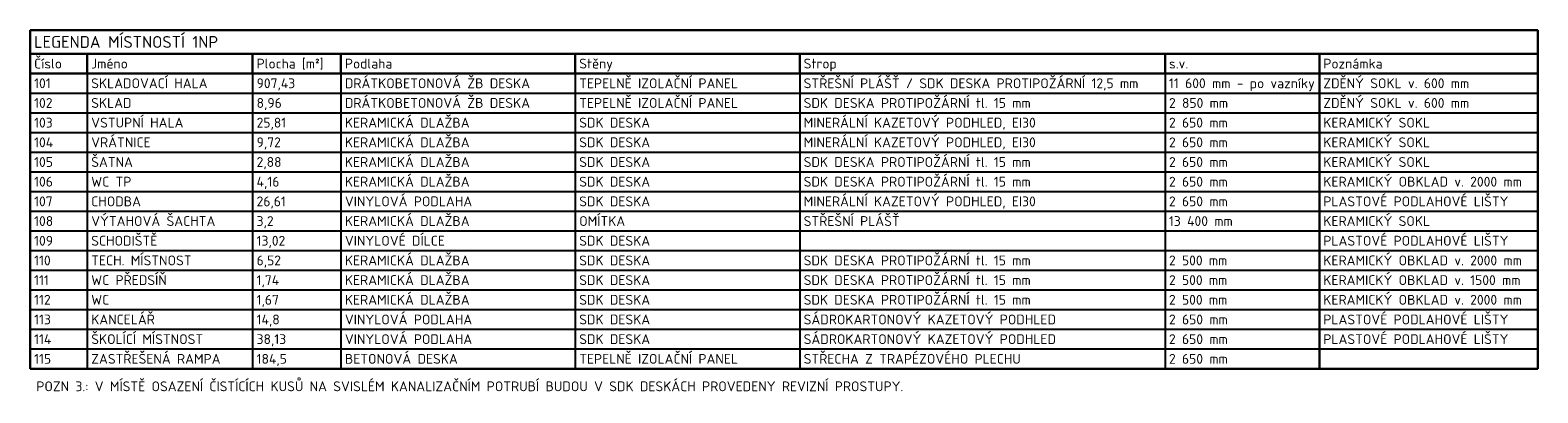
# Model space of a CAD drawing. Header units: millimetres. Extents: x -118752 to 407724, y -73278 to 155058.
# Tile 131 of 256: x 27787 to 46930, y 73040 to 77647. Entities that reach past the tile are written whole.
import ezdxf

# ---------------------------------------------------------------- set-up
doc = ezdxf.new("R2010")
doc.units = ezdxf.units.MM
doc.header["$LTSCALE"] = 10
doc.layers.add('CKTABULKY', color=7, linetype='Continuous', lineweight=25)
doc.layers.add('CKTEXTY_MALE', color=3, linetype='Continuous', lineweight=18)
doc.styles.get("Standard").update_dxf_attribs({"font": 'isocpeur.ttf'})
doc.styles.add('TABULKY', font='isocpeur.ttf')

msp = doc.modelspace()

# ---------------------------------------------------------------- linework, layer by layer
at = {"layer": 'CKTABULKY', "lineweight": 30}
for p, q in [((27787.184, 77647.023), (46929.884, 77647.023)), ((27787.184, 77647.023), (27787.184, 77347.023)), ((46929.884, 77647.023), (46929.884, 77347.023)), ((27787.184, 77347.023), (27787.184, 77097.023)), ((27787.184, 77347.023), (28512.184, 77347.023)), ((28512.184, 77347.023), (30612.184, 77347.023)), ((28512.184, 77347.023), (28512.184, 77097.023)), ((30612.184, 77347.023), (31733.079, 77347.023)), ((30612.184, 77347.023), (30612.184, 77097.023)), ((31733.079, 77347.023), (34708.079, 77347.023)), ((31733.079, 77347.023), (31733.079, 77097.023)), ((34708.079, 77347.023), (37558.079, 77347.023)), ((34708.079, 77347.023), (34708.079, 77097.023)), ((37558.079, 77347.023), (42196.348, 77347.023)), ((37558.079, 77347.023), (37558.079, 77097.023)), ((42196.348, 77347.023), (46929.884, 77347.023)), ((42196.348, 77347.023), (42196.348, 77097.023)), ((44155.905, 77347.023), (44155.905, 77097.023)), ((46929.884, 77347.023), (46929.884, 77097.023)), ((27787.184, 77097.023), (27787.184, 73347.023)), ((27787.184, 77097.023), (28512.184, 77097.023)), ((28512.184, 77097.023), (30612.184, 77097.023)), ((30612.184, 77097.023), (31733.079, 77097.023)), ((31733.079, 77097.023), (34708.079, 77097.023)), ((34708.079, 77097.023), (37558.079, 77097.023)), ((37558.079, 77097.023), (42196.348, 77097.023)), ((42196.348, 77097.023), (46929.884, 77097.023)), ((44155.905, 77097.023), (44155.905, 73347.023)), ((46929.884, 77097.023), (46929.884, 73347.023)), ((27787.184, 73347.023), (28512.184, 73347.023)), ((28512.184, 73347.023), (30612.184, 73347.023)), ((30612.184, 73347.023), (31733.079, 73347.023)), ((31733.079, 73347.023), (34708.079, 73347.023)), ((34708.079, 73347.023), (37558.079, 73347.023)), ((37558.079, 73347.023), (42196.348, 73347.023)), ((42196.348, 73347.023), (46929.884, 73347.023))]:
    msp.add_line(p, q, dxfattribs=at)
at = {"layer": 'CKTABULKY'}
for p, q in [((28512.184, 77097.023), (28512.184, 73347.023)), ((30612.184, 77097.023), (30612.184, 73347.023)), ((31733.079, 77097.023), (31733.079, 73347.023)), ((34708.079, 77097.023), (34708.079, 73347.023)), ((37558.079, 77097.023), (37558.079, 73347.023)), ((42196.348, 77097.023), (42196.348, 73347.023)), ((27787.184, 76847.023), (28512.184, 76847.023)), ((28512.184, 76847.023), (30612.184, 76847.023)), ((30612.184, 76847.023), (31733.079, 76847.023)), ((31733.079, 76847.023), (34708.079, 76847.023)), ((34708.079, 76847.023), (37558.079, 76847.023)), ((37558.079, 76847.023), (42196.348, 76847.023)), ((42196.348, 76847.023), (46929.884, 76847.023)), ((27787.184, 76597.023), (28512.184, 76597.023)), ((28512.184, 76597.023), (30612.184, 76597.023)), ((30612.184, 76597.023), (31733.079, 76597.023)), ((31733.079, 76597.023), (34708.079, 76597.023)), ((34708.079, 76597.023), (37558.079, 76597.023)), ((37558.079, 76597.023), (42196.348, 76597.023)), ((42196.348, 76597.023), (46929.884, 76597.023)), ((27787.184, 76347.023), (28512.184, 76347.023)), ((28512.184, 76347.023), (30612.184, 76347.023)), ((30612.184, 76347.023), (31733.079, 76347.023)), ((31733.079, 76347.023), (34708.079, 76347.023)), ((34708.079, 76347.023), (37558.079, 76347.023)), ((37558.079, 76347.023), (42196.348, 76347.023)), ((42196.348, 76347.023), (46929.884, 76347.023)), ((27787.184, 76097.023), (28512.184, 76097.023)), ((28512.184, 76097.023), (30612.184, 76097.023)), ((30612.184, 76097.023), (31733.079, 76097.023)), ((31733.079, 76097.023), (34708.079, 76097.023)), ((34708.079, 76097.023), (37558.079, 76097.023)), ((37558.079, 76097.023), (42196.348, 76097.023)), ((42196.348, 76097.023), (46929.884, 76097.023)), ((27787.184, 75847.023), (28512.184, 75847.023)), ((28512.184, 75847.023), (30612.184, 75847.023)), ((30612.184, 75847.023), (31733.079, 75847.023)), ((31733.079, 75847.023), (34708.079, 75847.023)), ((34708.079, 75847.023), (37558.079, 75847.023)), ((37558.079, 75847.023), (42196.348, 75847.023)), ((42196.348, 75847.023), (46929.884, 75847.023)), ((27787.184, 75597.023), (28512.184, 75597.023)), ((28512.184, 75597.023), (30612.184, 75597.023)), ((30612.184, 75597.023), (31733.079, 75597.023)), ((31733.079, 75597.023), (34708.079, 75597.023)), ((34708.079, 75597.023), (37558.079, 75597.023)), ((37558.079, 75597.023), (42196.348, 75597.023)), ((42196.348, 75597.023), (46929.884, 75597.023)), ((27787.184, 75347.023), (28512.184, 75347.023)), ((28512.184, 75347.023), (30612.184, 75347.023)), ((30612.184, 75347.023), (31733.079, 75347.023)), ((31733.079, 75347.023), (34708.079, 75347.023)), ((34708.079, 75347.023), (37558.079, 75347.023)), ((37558.079, 75347.023), (42196.348, 75347.023)), ((42196.348, 75347.023), (46929.884, 75347.023)), ((27787.184, 75097.023), (28512.184, 75097.023)), ((28512.184, 75097.023), (30612.184, 75097.023)), ((30612.184, 75097.023), (31733.079, 75097.023)), ((31733.079, 75097.023), (34708.079, 75097.023)), ((34708.079, 75097.023), (37558.079, 75097.023)), ((37558.079, 75097.023), (42196.348, 75097.023)), ((42196.348, 75097.023), (46929.884, 75097.023)), ((27787.184, 74847.023), (28512.184, 74847.023)), ((28512.184, 74847.023), (30612.184, 74847.023)), ((30612.184, 74847.023), (31733.079, 74847.023)), ((31733.079, 74847.023), (34708.079, 74847.023)), ((34708.079, 74847.023), (37558.079, 74847.023)), ((37558.079, 74847.023), (42196.348, 74847.023)), ((42196.348, 74847.023), (46929.884, 74847.023)), ((27787.184, 74597.023), (28512.184, 74597.023)), ((28512.184, 74597.023), (30612.184, 74597.023)), ((30612.184, 74597.023), (31733.079, 74597.023)), ((31733.079, 74597.023), (34708.079, 74597.023)), ((34708.079, 74597.023), (37558.079, 74597.023)), ((37558.079, 74597.023), (42196.348, 74597.023)), ((42196.348, 74597.023), (46929.884, 74597.023)), ((27787.184, 74347.023), (28512.184, 74347.023)), ((28512.184, 74347.023), (30612.184, 74347.023)), ((30612.184, 74347.023), (31733.079, 74347.023)), ((31733.079, 74347.023), (34708.079, 74347.023)), ((34708.079, 74347.023), (37558.079, 74347.023)), ((37558.079, 74347.023), (42196.348, 74347.023)), ((42196.348, 74347.023), (46929.884, 74347.023)), ((27787.184, 74097.023), (28512.184, 74097.023)), ((28512.184, 74097.023), (30612.184, 74097.023)), ((30612.184, 74097.023), (31733.079, 74097.023)), ((31733.079, 74097.023), (34708.079, 74097.023)), ((34708.079, 74097.023), (37558.079, 74097.023)), ((37558.079, 74097.023), (42196.348, 74097.023)), ((42196.348, 74097.023), (46929.884, 74097.023)), ((27787.184, 73847.023), (28512.184, 73847.023)), ((28512.184, 73847.023), (30612.184, 73847.023)), ((30612.184, 73847.023), (31733.079, 73847.023)), ((31733.079, 73847.023), (34708.079, 73847.023)), ((34708.079, 73847.023), (37558.079, 73847.023)), ((37558.079, 73847.023), (42196.348, 73847.023)), ((42196.348, 73847.023), (46929.884, 73847.023)), ((27787.184, 73597.023), (28512.184, 73597.023)), ((28512.184, 73597.023), (30612.184, 73597.023)), ((30612.184, 73597.023), (31733.079, 73597.023)), ((31733.079, 73597.023), (34708.079, 73597.023)), ((34708.079, 73597.023), (37558.079, 73597.023)), ((37558.079, 73597.023), (42196.348, 73597.023)), ((42196.348, 73597.023), (46929.884, 73597.023))]:
    msp.add_line(p, q, dxfattribs=at)

# ---------------------------------------------------------------- texts
at = {"layer": 'CKTABULKY', "color": 6, "style": 'TABULKY'}
msp.add_text('LEGENDA MÍSTNOSTÍ 1NP', height=150, dxfattribs=at).set_placement((27837.184, 77422.023))
at = {"layer": 'CKTABULKY', "style": 'TABULKY'}
for s, p in [('Číslo', (27837.184, 77159.523)), ('Jméno', (28562.184, 77159.523)), ('Plocha [m²]', (30662.184, 77159.523)), ('Podlaha', (31783.079, 77159.523)), ('Stěny', (34758.079, 77159.523)), ('Strop', (37608.079, 77159.523)), ('s.v.', (42246.348, 77159.523)), ('Poznámka', (44205.905, 77159.523)), ('101', (27837.184, 76909.523)), ('SKLADOVACÍ HALA', (28562.184, 76909.523)), ('907,43', (30662.184, 76909.523)), ('DRÁTKOBETONOVÁ ŽB DESKA', (31783.079, 76909.523)), ('TEPELNĚ IZOLAČNÍ PANEL', (34758.079, 76909.523)), ('STŘEŠNÍ PLÁŠŤ / SDK DESKA PROTIPOŽÁRNÍ 12,5 mm', (37608.079, 76909.523)), ('11 600 mm - po vazníky', (42246.348, 76909.523)), ('ZDĚNÝ SOKL v. 600 mm', (44205.905, 76909.523)), ('102', (27837.184, 76659.523)), ('SKLAD', (28562.184, 76659.523)), ('8,96', (30662.184, 76659.523)), ('DRÁTKOBETONOVÁ ŽB DESKA', (31783.079, 76659.523)), ('TEPELNĚ IZOLAČNÍ PANEL', (34758.079, 76659.523)), ('SDK DESKA PROTIPOŽÁRNÍ tl. 15 mm', (37608.079, 76659.523)), ('2 850 mm', (42246.348, 76659.523)), ('ZDĚNÝ SOKL v. 600 mm', (44205.905, 76659.523)), ('VSTUPNÍ HALA', (28562.184, 76409.523)), ('KERAMICKÁ DLAŽBA', (31783.079, 76409.523)), ('MINERÁLNÍ KAZETOVÝ PODHLED, EI30', (37608.079, 76409.523)), ('KERAMICKÝ SOKL', (44205.905, 76409.523)), ('103', (27837.184, 76409.523)), ('25,81', (30662.184, 76409.523)), ('SDK DESKA', (34758.079, 76409.523)), ('2 650 mm', (42246.348, 76409.523)), ('104', (27837.184, 76159.523)), ('VRÁTNICE', (28562.184, 76159.523)), ('9,72', (30662.184, 76159.523)), ('KERAMICKÁ DLAŽBA', (31783.079, 76159.523)), ('SDK DESKA', (34758.079, 76159.523)), ('MINERÁLNÍ KAZETOVÝ PODHLED, EI30', (37608.079, 76159.523)), ('2 650 mm', (42246.348, 76159.523)), ('KERAMICKÝ SOKL', (44205.905, 76159.523)), ('105', (27837.184, 75909.523)), ('ŠATNA', (28562.184, 75909.523)), ('2,88', (30662.184, 75909.523)), ('KERAMICKÁ DLAŽBA', (31783.079, 75909.523)), ('SDK DESKA', (34758.079, 75909.523)), ('SDK DESKA PROTIPOŽÁRNÍ tl. 15 mm', (37608.079, 75909.523)), ('2 650 mm', (42246.348, 75909.523)), ('KERAMICKÝ SOKL', (44205.905, 75909.523)), ('KERAMICKÁ DLAŽBA', (31783.079, 75659.523)), ('SDK DESKA PROTIPOŽÁRNÍ tl. 15 mm', (37608.079, 75659.523)), ('KERAMICKÝ OBKLAD v. 2000 mm', (44205.905, 75659.523)), ('106', (27837.184, 75659.523)), ('WC TP', (28562.184, 75659.523)), ('4,16', (30662.184, 75659.523)), ('SDK DESKA', (34758.079, 75659.523)), ('2 650 mm', (42246.348, 75659.523)), ('107', (27837.184, 75409.523)), ('CHODBA', (28562.184, 75409.523)), ('26,61', (30662.184, 75409.523)), ('VINYLOVÁ PODLAHA', (31783.079, 75409.523)), ('SDK DESKA', (34758.079, 75409.523)), ('MINERÁLNÍ KAZETOVÝ PODHLED, EI30', (37608.079, 75409.523)), ('2 650 mm', (42246.348, 75409.523)), ('PLASTOVÉ PODLAHOVÉ LIŠTY', (44205.905, 75409.523)), ('108', (27837.184, 75159.523)), ('VÝTAHOVÁ ŠACHTA', (28562.184, 75159.523)), ('3,2', (30662.184, 75159.523)), ('KERAMICKÁ DLAŽBA', (31783.079, 75159.523)), ('OMÍTKA', (34758.079, 75159.523)), ('STŘEŠNÍ PLÁŠŤ', (37608.079, 75159.523)), ('13 400 mm', (42246.348, 75159.523)), ('KERAMICKÝ SOKL', (44205.905, 75159.523)), ('SCHODIŠTĚ', (28562.184, 74909.523)), ('VINYLOVÉ DÍLCE', (31783.079, 74909.523)), ('PLASTOVÉ PODLAHOVÉ LIŠTY', (44205.905, 74909.523)), ('109', (27837.184, 74909.523)), ('13,02', (30662.184, 74909.523)), ('SDK DESKA', (34758.079, 74909.523)), ('110', (27837.184, 74659.523)), ('TECH. MÍSTNOST', (28562.184, 74659.523)), ('6,52', (30662.184, 74659.523)), ('KERAMICKÁ DLAŽBA', (31783.079, 74659.523)), ('SDK DESKA', (34758.079, 74659.523)), ('SDK DESKA PROTIPOŽÁRNÍ tl. 15 mm', (37608.079, 74659.523)), ('2 500 mm', (42246.348, 74659.523)), ('KERAMICKÝ OBKLAD v. 2000 mm', (44205.905, 74659.523)), ('111', (27837.184, 74409.523)), ('WC PŘEDSÍŇ', (28562.184, 74409.523)), ('1,74', (30662.184, 74409.523)), ('KERAMICKÁ DLAŽBA', (31783.079, 74409.523)), ('SDK DESKA', (34758.079, 74409.523)), ('SDK DESKA PROTIPOŽÁRNÍ tl. 15 mm', (37608.079, 74409.523)), ('2 500 mm', (42246.348, 74409.523)), ('KERAMICKÝ OBKLAD v. 1500 mm', (44205.905, 74409.523)), ('112', (27837.184, 74159.523)), ('WC', (28562.184, 74159.523)), ('1,67', (30662.184, 74159.523)), ('KERAMICKÁ DLAŽBA', (31783.079, 74159.523)), ('SDK DESKA', (34758.079, 74159.523)), ('SDK DESKA PROTIPOŽÁRNÍ tl. 15 mm', (37608.079, 74159.523)), ('2 500 mm', (42246.348, 74159.523)), ('KERAMICKÝ OBKLAD v. 2000 mm', (44205.905, 74159.523)), ('113', (27837.184, 73909.523)), ('KANCELÁŘ', (28562.184, 73909.523)), ('14,8', (30662.184, 73909.523)), ('VINYLOVÁ PODLAHA', (31783.079, 73909.523)), ('SDK DESKA', (34758.079, 73909.523)), ('SÁDROKARTONOVÝ KAZETOVÝ PODHLED', (37608.079, 73909.523)), ('2 650 mm', (42246.348, 73909.523)), ('PLASTOVÉ PODLAHOVÉ LIŠTY', (44205.905, 73909.523)), ('114', (27837.184, 73659.523)), ('ŠKOLÍCÍ MÍSTNOST', (28562.184, 73659.523)), ('38,13', (30662.184, 73659.523)), ('VINYLOVÁ PODLAHA', (31783.079, 73659.523)), ('SDK DESKA', (34758.079, 73659.523)), ('SÁDROKARTONOVÝ KAZETOVÝ PODHLED', (37608.079, 73659.523)), ('2 650 mm', (42246.348, 73659.523)), ('PLASTOVÉ PODLAHOVÉ LIŠTY', (44205.905, 73659.523)), ('115', (27837.184, 73409.523)), ('ZASTŘEŠENÁ RAMPA', (28562.184, 73409.523)), ('184,5', (30662.184, 73409.523)), ('BETONOVÁ DESKA', (31783.079, 73409.523)), ('TEPELNĚ IZOLAČNÍ PANEL', (34758.079, 73409.523)), ('STŘECHA Z TRAPÉZOVÉHO PLECHU', (37608.079, 73409.523)), ('2 650 mm', (42246.348, 73409.523))]:
    msp.add_text(s, height=125, dxfattribs=at).set_placement(p)
at = {"layer": 'CKTEXTY_MALE', "insert": (27865.541, 73185.371), "char_height": 125, "width": 16141.65613, "attachment_point": 1}
msp.add_mtext('POZN 3.: V MÍSTĚ OSAZENÍ ČISTÍCÍCH KUSŮ NA SVISLÉM KANALIZAČNÍM POTRUBÍ BUDOU V SDK DESKÁCH PROVEDENY REVIZNÍ PROSTUPY. ', dxfattribs=at)

doc.saveas('drawing.dxf')
